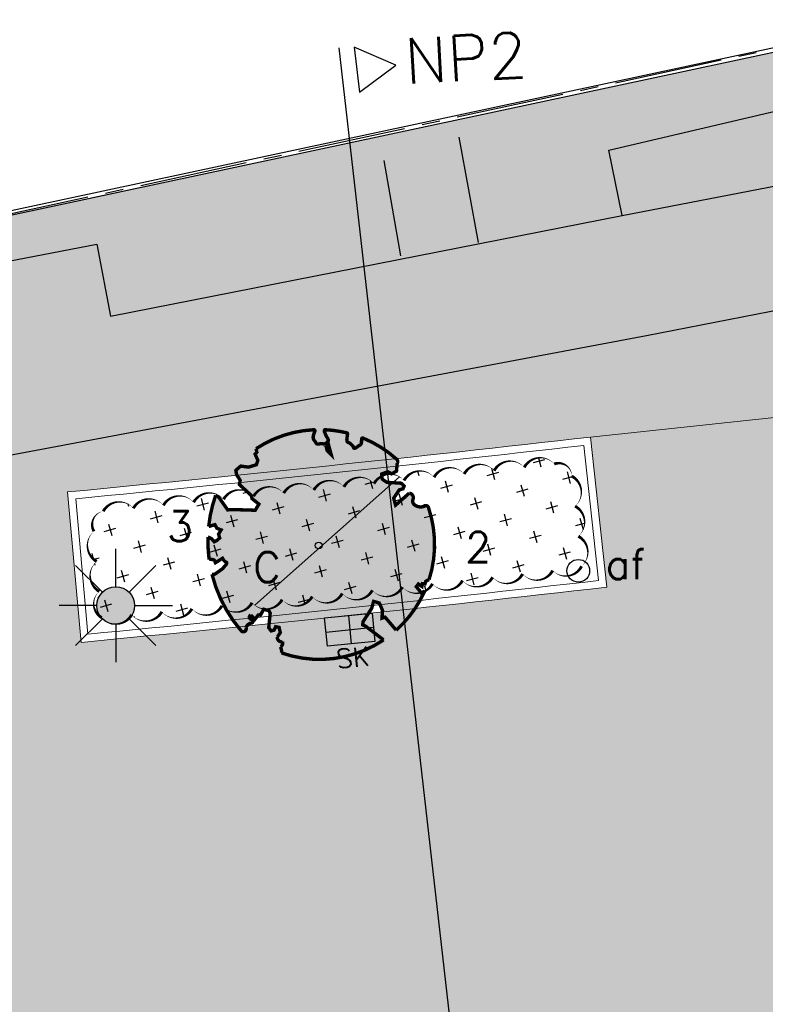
# Model space of a CAD drawing. Header units: metres. Extents: x 202922 to 203755, y 348928 to 349702.
# Tile 56 of 256: x 203222 to 203232, y 349357 to 349370. Entities that reach past the tile are written whole.
import ezdxf

# ---------------------------------------------------------------- set-up
doc = ezdxf.new("R2010")
doc.units = ezdxf.units.M
doc.linetypes.add('1-200 CENTER', pattern=[4.28625, 2.8575, -0.47625, 0.47625, -0.47625])
for name, color, linetype in [('PH-ARC-BOOM', 7, 'Continuous'), ('PH-BEST-KADASTRALE-GRENS', 240, '1-200 CENTER'), ('PH-INM-KANTVERHARDING', 253, 'Continuous'), ('PH-NIEUW-AAND-N-PROF', 1, 'Continuous'), ('PH-NIEUW-BEPANTING LIJNEN PLANTVAKKEN', 96, 'Continuous'), ('PH-NIEUW-BEPLANTING- BOOM TEKST', 2, 'Continuous'), ('PH-NIEUW-BEPLANTING- OMRANDING', 96, 'Continuous'), ('PH-NIEUW-BEPLANTING-BOOM', 98, 'Continuous'), ('PH-NIEUW-BEPLANTING-SIERPLANTSOEN', 75, 'Continuous'), ('PH-NIEUW-LICHTMAST-HOUT', 50, 'Continuous'), ('PH-NIEUW-LICHTMAST-KROMMAST', 50, 'Continuous'), ('PH-NIEUW-STRAATMEUBILAIR', 7, 'Continuous'), ('PH-RIO-KOLK', 7, 'Continuous')]:
    doc.layers.add(name, color=color, linetype=linetype)
doc.layers.add('PH-NIEUW-OPSLUITBAND-10', color=240, linetype='Continuous', lineweight=18)
doc.layers.add('PH-NIEUW-OPSLUITBAND-6', color=30, linetype='Continuous', lineweight=30)
doc.layers.add('PH-NIEUW-SBS-KF-ROOD-BRUIN- ELLEBOOG PLEIN (GROTER 3)', color=7, linetype='Continuous', lineweight=5, true_color=0x572d2d)
doc.layers.add('PH-NIEUW-SBS-KF-ROOD-BRUIN- KEPERVERBAND RIJWEG', color=7, linetype='Continuous', lineweight=5, true_color=0x572d2d)
doc.styles.add('RDL_MAATVOERING', font='romans.shx')
doc.styles.add('ROMANS', font='romans.shx')

# ---------------------------------------------------------------- blocks, each defined once
blk = doc.blocks.new('*U25')
at = {"layer": 'PH-ARC-BOOM', "transparency": 33554495}
h = blk.add_hatch(color=94, dxfattribs=at)
h.dxf.hatch_style = 1
edge = h.paths.add_edge_path()
edge.add_line((0.0865, 0.9424), (0.0882, 0.9444))
edge.add_line((0.0882, 0.9444), (0.0899, 0.9462))
edge.add_line((0.0899, 0.9462), (0.0915, 0.9478))
edge.add_line((0.0915, 0.9478), (0.093, 0.9493))
edge.add_line((0.093, 0.9493), (0.0945, 0.9508))
edge.add_line((0.0945, 0.9508), (0.096, 0.9523))
edge.add_line((0.096, 0.9523), (0.0974, 0.9539))
edge.add_line((0.0974, 0.9539), (0.0989, 0.9558))
edge.add_line((0.0989, 0.9558), (0.1003, 0.9579))
edge.add_line((0.1003, 0.9579), (0.1016, 0.9604))
edge.add_line((0.1016, 0.9604), (0.1026, 0.9635))
edge.add_line((0.1026, 0.9635), (0.1033, 0.9672))
edge.add_line((0.1033, 0.9672), (0.1035, 0.9716))
edge.add_line((0.1035, 0.9716), (0.103, 0.9769))
edge.add_line((0.103, 0.9769), (0.1018, 0.9832))
edge.add_line((0.1018, 0.9832), (0.0951, 1.0069))
edge.add_arc((0.1048, 1.0097), 0.0101, 84.2828, 195.86624, ccw=False)
edge.add_arc((0.0048, 0.0104), 1.0144, 64.36239, 84.2828, ccw=False)
edge.add_arc((0.4327, 0.9021), 0.0254, -17.32697, 64.36239, ccw=False)
edge.add_line((0.4569, 0.8945), (0.4708, 0.8238))
edge.add_line((0.4708, 0.8238), (0.436, 0.7892))
edge.add_line((0.436, 0.7892), (0.3984, 0.7971))
edge.add_line((0.3984, 0.7971), (0.3534, 0.7633))
edge.add_line((0.3534, 0.7633), (0.3706, 0.7205))
edge.add_line((0.3706, 0.7205), (0.4172, 0.7055))
edge.add_line((0.4172, 0.7055), (0.5424, 0.7342))
edge.add_line((0.5424, 0.7342), (0.5729, 0.7174))
edge.add_line((0.5729, 0.7174), (0.5699, 0.6905))
edge.add_line((0.5699, 0.6905), (0.5414, 0.6729))
edge.add_line((0.5414, 0.6729), (0.5154, 0.5883))
edge.add_line((0.5154, 0.5883), (0.5486, 0.534))
edge.add_line((0.5486, 0.534), (0.6336, 0.6693))
edge.add_arc((0.6421, 0.631), 0.0392, -4.53229, 102.57717, ccw=False)
edge.add_arc((0.7243, 0.6245), 0.0432, 175.46771, 248.92171)
edge.add_arc((0.7402, 0.6658), 0.0874, 248.92171, 311.91718)
edge.add_line((0.7986, 0.6008), (0.7914, 0.597))
edge.add_arc((0.8119, 0.5821), 0.0254, 35.30771, 143.7858, ccw=False)
edge.add_arc((0.0048, 0.0104), 1.0144, -1.2233, 35.30771, ccw=False)
edge.add_line((1.0189, -0.0112), (0.9955, -0.0338))
edge.add_line((0.9955, -0.0338), (0.9953, -0.0588))
edge.add_line((0.9953, -0.0588), (0.9724, -0.063))
edge.add_line((0.9724, -0.063), (0.9752, -0.0876))
edge.add_line((0.9752, -0.0876), (0.9396, -0.0761))
edge.add_line((0.9396, -0.0761), (0.9288, -0.1038))
edge.add_line((0.9288, -0.1038), (0.9728, -0.1331))
edge.add_line((0.9728, -0.1331), (0.9865, -0.1439))
edge.add_line((0.9865, -0.1439), (1.0107, -0.1198))
edge.add_arc((0.0048, 0.0104), 1.0144, 328.33361, 352.62071, ccw=False)
edge.add_line((0.8681, -0.5221), (0.7411, -0.4402))
edge.add_line((0.7411, -0.4402), (0.7175, -0.4564))
edge.add_line((0.7175, -0.4564), (0.7025, -0.389))
edge.add_line((0.7025, -0.389), (0.6572, -0.3347))
edge.add_line((0.6572, -0.3347), (0.6047, -0.3352))
edge.add_line((0.6047, -0.3352), (0.6059, -0.398))
edge.add_line((0.6059, -0.398), (0.5661, -0.5355))
edge.add_line((0.5661, -0.5355), (0.5721, -0.5618))
edge.add_line((0.5721, -0.5618), (0.601, -0.5659))
edge.add_line((0.601, -0.5659), (0.786, -0.6366))
edge.add_arc((0.0048, 0.0104), 1.0144, 267.18659, 320.36668, ccw=False)
edge.add_arc((-0.1315, -1.0156), 0.0874, 8.48087, 44.75819)
edge.add_arc((-0.0965, -0.9258), 0.0391, 313.76007, 391.08399)
edge.add_arc((-0.0815, -0.871), 0.0392, 191.10273, 298.21218, ccw=False)
edge.add_line((-0.12, -0.8786), (-0.1061, -0.834))
edge.add_line((-0.1061, -0.834), (-0.1295, -0.7925))
edge.add_line((-0.1295, -0.7925), (-0.1603, -0.7956))
edge.add_line((-0.1603, -0.7956), (-0.165, -0.8288))
edge.add_line((-0.165, -0.8288), (-0.1884, -0.8423))
edge.add_line((-0.1884, -0.8423), (-0.2161, -0.8211))
edge.add_line((-0.2161, -0.8211), (-0.24, -0.695))
edge.add_line((-0.24, -0.695), (-0.2582, -0.6767))
edge.add_line((-0.2582, -0.6767), (-0.3044, -0.6782))
edge.add_line((-0.3044, -0.6782), (-0.3172, -0.733))
edge.add_line((-0.3172, -0.733), (-0.3361, -0.7389))
edge.add_line((-0.3361, -0.7389), (-0.3538, -0.7846))
edge.add_line((-0.3538, -0.7846), (-0.4007, -0.7595))
edge.add_arc((-0.3866, -0.7743), 0.0204, 133.52018, 278.57267)
edge.add_arc((-0.3811, -0.8107), 0.0164, -64.4233, 98.57267, ccw=False)
edge.add_arc((-0.3477, -0.8805), 0.0609, 115.5767, 178.14097)
edge.add_line((-0.4086, -0.8785), (-0.4072, -0.8805))
edge.add_arc((-0.4278, -0.8952), 0.0254, -122.86463, 35.506, ccw=False)
edge.add_arc((0.2198, 0.1072), 1.2189, 210.49337, 237.13537, ccw=False)
edge.add_line((-0.8304, -0.5113), (-0.8229, -0.5098))
edge.add_line((-0.8229, -0.5098), (-0.8167, -0.5081))
edge.add_line((-0.8167, -0.5081), (-0.8118, -0.5062))
edge.add_line((-0.8118, -0.5062), (-0.8079, -0.504))
edge.add_line((-0.8079, -0.504), (-0.8049, -0.5018))
edge.add_line((-0.8049, -0.5018), (-0.8026, -0.4995))
edge.add_line((-0.8026, -0.4995), (-0.8009, -0.4972))
edge.add_line((-0.8009, -0.4972), (-0.7535, -0.4368))
edge.add_line((-0.7535, -0.4368), (-0.7525, -0.4347))
edge.add_line((-0.7525, -0.4347), (-0.7517, -0.4327))
edge.add_line((-0.7517, -0.4327), (-0.751, -0.4307))
edge.add_line((-0.751, -0.4307), (-0.7503, -0.4287))
edge.add_line((-0.7503, -0.4287), (-0.7497, -0.4266))
edge.add_line((-0.7497, -0.4266), (-0.7489, -0.4245))
edge.add_line((-0.7489, -0.4245), (-0.7481, -0.4222))
edge.add_line((-0.7481, -0.4222), (-0.747, -0.4198))
edge.add_line((-0.747, -0.4198), (-0.7457, -0.4171))
edge.add_line((-0.7457, -0.4171), (-0.7443, -0.4142))
edge.add_line((-0.7443, -0.4142), (-0.7427, -0.4112))
edge.add_line((-0.7427, -0.4112), (-0.741, -0.408))
edge.add_line((-0.741, -0.408), (-0.7394, -0.4048))
edge.add_line((-0.7394, -0.4048), (-0.7378, -0.4015))
edge.add_line((-0.7378, -0.4015), (-0.7364, -0.3982))
edge.add_line((-0.7364, -0.3982), (-0.7352, -0.3949))
edge.add_line((-0.7352, -0.3949), (-0.7342, -0.3918))
edge.add_line((-0.7342, -0.3918), (-0.7335, -0.3887))
edge.add_line((-0.7335, -0.3887), (-0.7331, -0.3858))
edge.add_line((-0.7331, -0.3858), (-0.733, -0.3831))
edge.add_line((-0.733, -0.3831), (-0.7332, -0.3807))
edge.add_line((-0.7332, -0.3807), (-0.7336, -0.3786))
edge.add_line((-0.7336, -0.3786), (-0.7343, -0.3768))
edge.add_line((-0.7343, -0.3768), (-0.7353, -0.3754))
edge.add_line((-0.7353, -0.3754), (-0.7365, -0.3745))
edge.add_line((-0.7365, -0.3745), (-0.738, -0.3738))
edge.add_line((-0.738, -0.3738), (-0.7397, -0.3735))
edge.add_line((-0.7397, -0.3735), (-0.7416, -0.3732))
edge.add_line((-0.7416, -0.3732), (-0.7436, -0.3731))
edge.add_line((-0.7436, -0.3731), (-0.7458, -0.3729))
edge.add_line((-0.7458, -0.3729), (-0.7481, -0.3725))
edge.add_line((-0.7481, -0.3725), (-0.7504, -0.372))
edge.add_line((-0.7504, -0.372), (-0.7528, -0.3711))
edge.add_line((-0.7528, -0.3711), (-0.7552, -0.37))
edge.add_line((-0.7552, -0.37), (-0.7577, -0.3686))
edge.add_line((-0.7577, -0.3686), (-0.7602, -0.367))
edge.add_line((-0.7602, -0.367), (-0.7627, -0.3652))
edge.add_line((-0.7627, -0.3652), (-0.7653, -0.3633))
edge.add_line((-0.7653, -0.3633), (-0.7679, -0.3612))
edge.add_line((-0.7679, -0.3612), (-0.7706, -0.3591))
edge.add_line((-0.7706, -0.3591), (-0.7733, -0.357))
edge.add_line((-0.7733, -0.357), (-0.776, -0.3548))
edge.add_line((-0.776, -0.3548), (-0.7787, -0.3525))
edge.add_line((-0.7787, -0.3525), (-0.7813, -0.35))
edge.add_line((-0.7813, -0.35), (-0.8299, -0.4057))
edge.add_line((-0.8299, -0.4057), (-0.8323, -0.403))
edge.add_line((-0.8323, -0.403), (-0.8346, -0.4))
edge.add_line((-0.8346, -0.4), (-0.8366, -0.3969))
edge.add_line((-0.8366, -0.3969), (-0.8385, -0.3935))
edge.add_line((-0.8385, -0.3935), (-0.8407, -0.3903))
edge.add_line((-0.8407, -0.3903), (-0.8438, -0.3875))
edge.add_line((-0.8438, -0.3875), (-0.8483, -0.3856))
edge.add_line((-0.8483, -0.3856), (-0.8548, -0.3849))
edge.add_line((-0.8548, -0.3849), (-0.8637, -0.3857))
edge.add_line((-0.8637, -0.3857), (-0.8758, -0.3885))
edge.add_line((-0.8758, -0.3885), (-0.8914, -0.3935))
edge.add_arc((0.2198, 0.1072), 1.2189, 194.86521, 204.25587, ccw=False)
edge.add_line((-0.9582, -0.2054), (-0.9235, -0.2114))
edge.add_line((-0.9235, -0.2114), (-0.8925, -0.2313))
edge.add_line((-0.8925, -0.2313), (-0.876, -0.2163))
edge.add_line((-0.876, -0.2163), (-0.8562, -0.1854))
edge.add_line((-0.8562, -0.1854), (-0.8752, -0.1563))
edge.add_line((-0.8752, -0.1563), (-0.8646, -0.1134))
edge.add_line((-0.8646, -0.1134), (-0.904, -0.1102))
edge.add_line((-0.904, -0.1102), (-0.9304, -0.0846))
edge.add_line((-0.9304, -0.0846), (-0.9784, -0.116))
edge.add_arc((0.2198, 0.1072), 1.2189, 177.24502, 190.55483, ccw=False)
edge.add_line((-0.9976, 0.1658), (-0.9704, 0.1604))
edge.add_line((-0.9704, 0.1604), (-0.8597, 0.0728))
edge.add_line((-0.8597, 0.0728), (-0.8119, 0.0894))
edge.add_line((-0.8119, 0.0894), (-0.6256, 0.1385))
edge.add_line((-0.6256, 0.1385), (-0.6098, 0.2))
edge.add_line((-0.6098, 0.2), (-0.6818, 0.2287))
edge.add_line((-0.6818, 0.2287), (-0.6928, 0.2523))
edge.add_line((-0.6928, 0.2523), (-0.8243, 0.3168))
edge.add_line((-0.8243, 0.3168), (-0.8272, 0.3537))
edge.add_line((-0.8272, 0.3537), (-0.8716, 0.3914))
edge.add_line((-0.8716, 0.3914), (-0.8897, 0.428))
edge.add_line((-0.8897, 0.428), (-0.8593, 0.4757))
edge.add_line((-0.8593, 0.4757), (-0.7915, 0.4863))
edge.add_line((-0.7915, 0.4863), (-0.7299, 0.5265))
edge.add_line((-0.7299, 0.5265), (-0.7292, 0.568))
edge.add_line((-0.7292, 0.568), (-0.7676, 0.6133))
edge.add_line((-0.7676, 0.6133), (-0.7574, 0.6324))
edge.add_line((-0.7574, 0.6324), (-0.7726, 0.662))
edge.add_arc((0.0048, 0.0104), 1.0144, 109.44067, 140.03233, ccw=False)
edge.add_arc((-0.3295, 0.9574), 0.0101, -4.34167, 109.44067, ccw=False)
edge.add_line((-0.3193, 0.9566), (-0.3215, 0.9279))
edge.add_line((-0.3215, 0.9279), (-0.3211, 0.913))
edge.add_line((-0.3211, 0.913), (-0.319, 0.9015))
edge.add_line((-0.319, 0.9015), (-0.3158, 0.893))
edge.add_line((-0.3158, 0.893), (-0.3116, 0.8867))
edge.add_line((-0.3116, 0.8867), (-0.307, 0.8821))
edge.add_line((-0.307, 0.8821), (-0.3021, 0.8784))
edge.add_line((-0.3021, 0.8784), (-0.2974, 0.8752))
edge.add_line((-0.2974, 0.8752), (-0.2931, 0.8718))
edge.add_line((-0.2931, 0.8718), (-0.2892, 0.8684))
edge.add_line((-0.2892, 0.8684), (-0.2856, 0.865))
edge.add_line((-0.2856, 0.865), (-0.2823, 0.8618))
edge.add_line((-0.2823, 0.8618), (-0.2791, 0.859))
edge.add_line((-0.2791, 0.859), (-0.2759, 0.8567))
edge.add_line((-0.2759, 0.8567), (-0.2728, 0.8551))
edge.add_line((-0.2728, 0.8551), (-0.2695, 0.8543))
edge.add_line((-0.2695, 0.8543), (-0.266, 0.8545))
edge.add_line((-0.266, 0.8545), (-0.2623, 0.8554))
edge.add_line((-0.2623, 0.8554), (-0.2585, 0.8569))
edge.add_line((-0.2585, 0.8569), (-0.2545, 0.8589))
edge.add_line((-0.2545, 0.8589), (-0.2505, 0.861))
edge.add_line((-0.2505, 0.861), (-0.2463, 0.8633))
edge.add_line((-0.2463, 0.8633), (-0.2421, 0.8653))
edge.add_line((-0.2421, 0.8653), (-0.2379, 0.8671))
edge.add_line((-0.2379, 0.8671), (-0.2336, 0.8684))
edge.add_line((-0.2336, 0.8684), (-0.2294, 0.8693))
edge.add_line((-0.2294, 0.8693), (-0.2252, 0.87))
edge.add_line((-0.2252, 0.87), (-0.2211, 0.8706))
edge.add_line((-0.2211, 0.8706), (-0.2171, 0.8712))
edge.add_line((-0.2171, 0.8712), (-0.2132, 0.8719))
edge.add_line((-0.2132, 0.8719), (-0.2096, 0.873))
edge.add_line((-0.2096, 0.873), (-0.2061, 0.8744))
edge.add_line((-0.2061, 0.8744), (-0.2029, 0.8764))
edge.add_line((-0.2029, 0.8764), (-0.1999, 0.8789))
edge.add_line((-0.1999, 0.8789), (-0.1972, 0.8817))
edge.add_line((-0.1972, 0.8817), (-0.1947, 0.8848))
edge.add_line((-0.1947, 0.8848), (-0.1926, 0.8648))
edge.add_line((-0.1926, 0.8648), (-0.1881, 0.8597))
edge.add_line((-0.1881, 0.8597), (-0.1668, 0.8236))
edge.add_line((-0.1668, 0.8236), (-0.1221, 0.7992))
edge.add_line((-0.1221, 0.7992), (-0.1854, 0.9016))
edge.add_line((-0.1854, 0.9016), (-0.1842, 0.9047))
edge.add_line((-0.1842, 0.9047), (-0.1834, 0.9077))
edge.add_line((-0.1834, 0.9077), (-0.183, 0.9107))
edge.add_line((-0.183, 0.9107), (-0.1832, 0.9136))
edge.add_line((-0.1832, 0.9136), (-0.1839, 0.9166))
edge.add_line((-0.1839, 0.9166), (-0.1854, 0.9195))
edge.add_line((-0.1854, 0.9195), (-0.1875, 0.9226))
edge.add_line((-0.1875, 0.9226), (-0.1905, 0.9258))
edge.add_line((-0.1905, 0.9258), (-0.1943, 0.9293))
edge.add_line((-0.1943, 0.9293), (-0.1988, 0.9333))
edge.add_line((-0.1988, 0.9333), (-0.2041, 0.9381))
edge.add_line((-0.2041, 0.9381), (-0.2099, 0.9438))
edge.add_line((-0.2099, 0.9438), (-0.2164, 0.9507))
edge.add_line((-0.2164, 0.9507), (-0.2235, 0.959))
edge.add_line((-0.2235, 0.959), (-0.2399, 0.9802))
edge.add_arc((-0.2318, 0.9864), 0.0101, 103.62706, 217.65336, ccw=False)
edge.add_arc((0.0048, 0.0104), 1.0144, 92.91698, 103.62706, ccw=False)
edge.add_arc((-0.0463, 1.0134), 0.0101, 8.65671, 92.91698, ccw=False)
edge.add_line((-0.0363, 1.0149), (-0.0305, 0.9765))
edge.add_line((-0.0305, 0.9765), (-0.0276, 0.9645))
edge.add_line((-0.0276, 0.9645), (-0.0243, 0.9561))
edge.add_line((-0.0243, 0.9561), (-0.0208, 0.9506))
edge.add_line((-0.0208, 0.9506), (-0.017, 0.9475))
edge.add_line((-0.017, 0.9475), (-0.0132, 0.9459))
edge.add_line((-0.0132, 0.9459), (-0.0093, 0.9454))
edge.add_line((-0.0093, 0.9454), (-0.0055, 0.9452))
edge.add_line((-0.0055, 0.9452), (-0.0017, 0.9448))
edge.add_line((-0.0017, 0.9448), (0.0019, 0.9441))
edge.add_line((0.0019, 0.9441), (0.0054, 0.9431))
edge.add_line((0.0054, 0.9431), (0.0088, 0.942))
edge.add_line((0.0088, 0.942), (0.0122, 0.9407))
edge.add_line((0.0122, 0.9407), (0.0154, 0.9393))
edge.add_line((0.0154, 0.9393), (0.0186, 0.9379))
edge.add_line((0.0186, 0.9379), (0.0217, 0.9364))
edge.add_line((0.0217, 0.9364), (0.0248, 0.935))
edge.add_line((0.0248, 0.935), (0.0278, 0.9335))
edge.add_line((0.0278, 0.9335), (0.0307, 0.9321))
edge.add_line((0.0307, 0.9321), (0.0334, 0.9306))
edge.add_line((0.0334, 0.9306), (0.036, 0.9291))
edge.add_line((0.036, 0.9291), (0.0383, 0.9275))
edge.add_line((0.0383, 0.9275), (0.0404, 0.9259))
edge.add_line((0.0404, 0.9259), (0.0422, 0.9241))
edge.add_line((0.0422, 0.9241), (0.0438, 0.9223))
edge.add_line((0.0438, 0.9223), (0.0451, 0.9204))
edge.add_line((0.0451, 0.9204), (0.0462, 0.9185))
edge.add_line((0.0462, 0.9185), (0.0473, 0.9168))
edge.add_line((0.0473, 0.9168), (0.0483, 0.9152))
edge.add_line((0.0483, 0.9152), (0.0494, 0.9138))
edge.add_line((0.0494, 0.9138), (0.0506, 0.9128))
edge.add_line((0.0506, 0.9128), (0.0521, 0.9121))
edge.add_line((0.0521, 0.9121), (0.0537, 0.9118))
edge.add_line((0.0537, 0.9118), (0.0556, 0.912))
edge.add_line((0.0556, 0.912), (0.0577, 0.9126))
edge.add_line((0.0577, 0.9126), (0.06, 0.9135))
edge.add_line((0.06, 0.9135), (0.0623, 0.9148))
edge.add_line((0.0623, 0.9148), (0.0647, 0.9165))
edge.add_line((0.0647, 0.9165), (0.0672, 0.9184))
edge.add_line((0.0672, 0.9184), (0.0696, 0.9207))
edge.add_line((0.0696, 0.9207), (0.0719, 0.9232))
edge.add_line((0.0719, 0.9232), (0.0742, 0.926))
edge.add_line((0.0742, 0.926), (0.0765, 0.9288))
edge.add_line((0.0765, 0.9288), (0.0787, 0.9318))
edge.add_line((0.0787, 0.9318), (0.0807, 0.9346))
edge.add_line((0.0807, 0.9346), (0.0827, 0.9374))
edge.add_line((0.0827, 0.9374), (0.0847, 0.94))
edge.add_line((0.0847, 0.94), (0.0865, 0.9424))
at = {"const_width": 0.03}
blk.add_lwpolyline([(0.0865, 0.9424), (0.0882, 0.9444), (0.0899, 0.9462), (0.0915, 0.9478), (0.093, 0.9493), (0.0945, 0.9508), (0.096, 0.9523), (0.0974, 0.9539), (0.0989, 0.9558), (0.1003, 0.9579), (0.1016, 0.9604), (0.1026, 0.9635), (0.1033, 0.9672), (0.1035, 0.9716), (0.103, 0.9769), (0.1018, 0.9832), (0.0951, 1.0069, -0.52938), (0.1058, 1.0198, -0.087139), (0.4437, 0.9249, -0.372341), (0.4569, 0.8945), (0.4708, 0.8238), (0.436, 0.7892), (0.3984, 0.7971), (0.3534, 0.7633), (0.3706, 0.7205), (0.4172, 0.7055), (0.5424, 0.7342), (0.5729, 0.7174), (0.5699, 0.6905), (0.5414, 0.6729), (0.5154, 0.5883), (0.5486, 0.534), (0.6336, 0.6693, -0.504641), (0.6812, 0.6279, 0.331948), (0.7087, 0.5842, 0.282008), (0.7986, 0.6008), (0.7914, 0.597, -0.512156), (0.8325, 0.5967, -0.16076), (1.0189, -0.0112), (0.9955, -0.0338), (0.9953, -0.0588), (0.9724, -0.063), (0.9752, -0.0876), (0.9396, -0.0761), (0.9288, -0.1038), (0.9728, -0.1331), (0.9865, -0.1439), (1.0107, -0.1198, -0.106371), (0.8681, -0.5221), (0.7411, -0.4402), (0.7175, -0.4564), (0.7025, -0.389), (0.6572, -0.3347), (0.6047, -0.3352), (0.6059, -0.398), (0.5661, -0.5355), (0.5721, -0.5618), (0.601, -0.5659), (0.786, -0.6366, -0.236298), (-0.045, -1.0027, 0.159625), (-0.0694, -0.954, 0.350802), (-0.063, -0.9056, -0.504641), (-0.12, -0.8786), (-0.1061, -0.834), (-0.1295, -0.7925), (-0.1603, -0.7956), (-0.165, -0.8288), (-0.1884, -0.8423), (-0.2161, -0.8211), (-0.24, -0.695), (-0.2582, -0.6767), (-0.3044, -0.6782), (-0.3172, -0.733), (-0.3361, -0.7389), (-0.3538, -0.7846), (-0.4007, -0.7595, 0.733583), (-0.3835, -0.7945, -0.861625), (-0.374, -0.8255, 0.279978), (-0.4086, -0.8785), (-0.4072, -0.8805, -0.827056), (-0.4416, -0.9165, -0.116774), (-0.8304, -0.5113), (-0.8229, -0.5098), (-0.8167, -0.5081), (-0.8118, -0.5062), (-0.8079, -0.504), (-0.8049, -0.5018), (-0.8026, -0.4995), (-0.8009, -0.4972), (-0.7535, -0.4368), (-0.7525, -0.4347), (-0.7517, -0.4327), (-0.751, -0.4307), (-0.7503, -0.4287), (-0.7497, -0.4266), (-0.7489, -0.4245), (-0.7481, -0.4222), (-0.747, -0.4198), (-0.7457, -0.4171), (-0.7443, -0.4142), (-0.7427, -0.4112), (-0.741, -0.408), (-0.7394, -0.4048), (-0.7378, -0.4015), (-0.7364, -0.3982), (-0.7352, -0.3949), (-0.7342, -0.3918), (-0.7335, -0.3887), (-0.7331, -0.3858), (-0.733, -0.3831), (-0.7332, -0.3807), (-0.7336, -0.3786), (-0.7343, -0.3768), (-0.7353, -0.3754), (-0.7365, -0.3745), (-0.738, -0.3738), (-0.7397, -0.3735), (-0.7416, -0.3732), (-0.7436, -0.3731), (-0.7458, -0.3729), (-0.7481, -0.3725), (-0.7504, -0.372), (-0.7528, -0.3711), (-0.7552, -0.37), (-0.7577, -0.3686), (-0.7602, -0.367), (-0.7627, -0.3652), (-0.7653, -0.3633), (-0.7679, -0.3612), (-0.7706, -0.3591), (-0.7733, -0.357), (-0.776, -0.3548), (-0.7787, -0.3525), (-0.7813, -0.35), (-0.8299, -0.4057), (-0.8323, -0.403), (-0.8346, -0.4), (-0.8366, -0.3969), (-0.8385, -0.3935), (-0.8407, -0.3903), (-0.8438, -0.3875), (-0.8483, -0.3856), (-0.8548, -0.3849), (-0.8637, -0.3857), (-0.8758, -0.3885), (-0.8914, -0.3935, -0.040997), (-0.9582, -0.2054), (-0.9235, -0.2114), (-0.8925, -0.2313), (-0.876, -0.2163), (-0.8562, -0.1854), (-0.8752, -0.1563), (-0.8646, -0.1134), (-0.904, -0.1102), (-0.9304, -0.0846), (-0.9784, -0.116, -0.05814), (-0.9976, 0.1658), (-0.9704, 0.1604), (-0.8597, 0.0728), (-0.8119, 0.0894), (-0.6256, 0.1385), (-0.6098, 0.2), (-0.6818, 0.2287), (-0.6928, 0.2523), (-0.8243, 0.3168), (-0.8272, 0.3537), (-0.8716, 0.3914), (-0.8897, 0.428), (-0.8593, 0.4757), (-0.7915, 0.4863), (-0.7299, 0.5265), (-0.7292, 0.568), (-0.7676, 0.6133), (-0.7574, 0.6324), (-0.7726, 0.662, -0.13428), (-0.3328, 0.967, -0.541727), (-0.3193, 0.9566), (-0.3215, 0.9279), (-0.3211, 0.913), (-0.319, 0.9015), (-0.3158, 0.893), (-0.3116, 0.8867), (-0.307, 0.8821), (-0.3021, 0.8784), (-0.2974, 0.8752), (-0.2931, 0.8718), (-0.2892, 0.8684), (-0.2856, 0.865), (-0.2823, 0.8618), (-0.2791, 0.859), (-0.2759, 0.8567), (-0.2728, 0.8551), (-0.2695, 0.8543), (-0.266, 0.8545), (-0.2623, 0.8554), (-0.2585, 0.8569), (-0.2545, 0.8589), (-0.2505, 0.861), (-0.2463, 0.8633), (-0.2421, 0.8653), (-0.2379, 0.8671), (-0.2336, 0.8684), (-0.2294, 0.8693), (-0.2252, 0.87), (-0.2211, 0.8706), (-0.2171, 0.8712), (-0.2132, 0.8719), (-0.2096, 0.873), (-0.2061, 0.8744), (-0.2029, 0.8764), (-0.1999, 0.8789), (-0.1972, 0.8817), (-0.1947, 0.8848), (-0.1926, 0.8648), (-0.1881, 0.8597), (-0.1668, 0.8236), (-0.1221, 0.7992), (-0.1854, 0.9016), (-0.1842, 0.9047), (-0.1834, 0.9077), (-0.183, 0.9107), (-0.1832, 0.9136), (-0.1839, 0.9166), (-0.1854, 0.9195), (-0.1875, 0.9226), (-0.1905, 0.9258), (-0.1943, 0.9293), (-0.1988, 0.9333), (-0.2041, 0.9381), (-0.2099, 0.9438), (-0.2164, 0.9507), (-0.2235, 0.959), (-0.2399, 0.9802, -0.543104), (-0.2342, 0.9962, -0.046766), (-0.0468, 1.0235, -0.385168), (-0.0363, 1.0149), (-0.0305, 0.9765), (-0.0276, 0.9645), (-0.0243, 0.9561), (-0.0208, 0.9506), (-0.017, 0.9475), (-0.0132, 0.9459), (-0.0093, 0.9454), (-0.0055, 0.9452), (-0.0017, 0.9448), (0.0019, 0.9441), (0.0054, 0.9431), (0.0088, 0.942), (0.0122, 0.9407), (0.0154, 0.9393), (0.0186, 0.9379), (0.0217, 0.9364), (0.0248, 0.935), (0.0278, 0.9335), (0.0307, 0.9321), (0.0334, 0.9306), (0.036, 0.9291), (0.0383, 0.9275), (0.0404, 0.9259), (0.0422, 0.9241), (0.0438, 0.9223), (0.0451, 0.9204), (0.0462, 0.9185), (0.0473, 0.9168), (0.0483, 0.9152), (0.0494, 0.9138), (0.0506, 0.9128), (0.0521, 0.9121), (0.0537, 0.9118), (0.0556, 0.912), (0.0577, 0.9126), (0.06, 0.9135), (0.0623, 0.9148), (0.0647, 0.9165), (0.0672, 0.9184), (0.0696, 0.9207), (0.0719, 0.9232), (0.0742, 0.926), (0.0765, 0.9288), (0.0787, 0.9318), (0.0807, 0.9346), (0.0827, 0.9374), (0.0847, 0.94)], format="xyb", close=True, dxfattribs=at)
blk.add_circle((0, 0), 0.03)
blk = doc.blocks.new('*U60')
blk.add_circle((0, 0), 0.15)
at = {"style": 'RDL_MAATVOERING'}
blk.add_text('af', height=0.4, dxfattribs=at).set_placement((0.363, -0.113))
blk = doc.blocks.new('houten lichtmast')
at = {"layer": 'PH-NIEUW-LICHTMAST-HOUT'}
blk.add_hatch(color=256, dxfattribs=at).paths.add_polyline_path([(0.679, 0.51, 1), (0.821, 0.99, 1)])
at = {"layer": 'PH-NIEUW-LICHTMAST-KROMMAST', "color": 9, "flags": 128}
for points in [[(0.75, 1), (0.75, 1.5)], [(0.573, 0.927), (0.22, 1.28)], [(0.927, 0.927), (1.28, 1.28)], [(0.5, 0.75), (0, 0.75)], [(1, 0.75), (1.5, 0.75)], [(0.573, 0.573), (0.22, 0.22)], [(0.927, 0.573), (1.28, 0.22)], [(0.75, 0.5), (0.75, 0)]]:
    blk.add_lwpolyline(points, dxfattribs=at)
at = {"layer": 'PH-NIEUW-LICHTMAST-KROMMAST', "color": 9}
blk.add_circle((0.75, 0.75), 0.25, dxfattribs=at)
blk = doc.blocks.new('*U41')
h = blk.add_hatch(color=256)
h.paths.add_polyline_path([(0, 0.374), (-0.315, 0.374), (-0.315, 0.187), (0, 0.187)])
h.paths.add_polyline_path([(0, 0.187), (0, 0), (0.315, 0), (0.315, 0.187)])
blk.add_lwpolyline([(0.315, 0), (-0.315, 0), (-0.315, 0.374), (0.315, 0.374)], close=True)
for points in [[(-0.315, 0.374), (0, 0.374), (0, 0)], [(-0.315, 0.187), (0.315, 0.187)]]:
    blk.add_lwpolyline(points)
at = {"style": 'ROMANS'}
blk.add_attdef('SK', (-0.214, -0.31), '', height=0.25, dxfattribs=at)

msp = doc.modelspace()

# ---------------------------------------------------------------- hatches: boundary and pattern name
at = {"layer": 'PH-NIEUW-BEPLANTING-SIERPLANTSOEN'}
h = msp.add_hatch(dxfattribs=at)
h.set_pattern_fill('CROSS,_I', color=256, scale=0.05, angle=-74.5279, style=2)
h.set_pattern_definition([(285.47212716, (0, 0), (0.39069324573, -0.22129457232), [0.15875, -0.47625]), (15.47212716, (-0.05532, -0.09767), (0.22129457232, 0.39069324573), [0.15875, -0.47625])])
edge = h.paths.add_edge_path()
edge.add_arc((203223.699, 349362.24), 0.244, 220.5428, 330.5428)
edge.add_arc((203224.097, 349362.278), 0.244, 220.6023, 330.6023)
edge.add_arc((203224.495, 349362.318), 0.244, 220.6618, 330.6618)
edge.add_arc((203224.892, 349362.357), 0.244, 220.7212, 330.7212)
edge.add_arc((203225.29, 349362.397), 0.244, 220.7807, 330.7807)
edge.add_arc((203225.688, 349362.438), 0.244, 220.8402, 330.8402)
edge.add_arc((203226.086, 349362.479), 0.244, 220.8996, 330.8996)
edge.add_arc((203226.484, 349362.52), 0.244, 220.9591, 330.9591)
edge.add_arc((203226.881, 349362.562), 0.244, 221.0186, 331.0186)
edge.add_arc((203227.279, 349362.604), 0.244, 221.078, 331.078)
edge.add_arc((203227.676, 349362.646), 0.244, 221.1375, 331.1375)
edge.add_arc((203228.074, 349362.689), 0.244, 221.197, 331.197)
edge.add_arc((203228.471, 349362.733), 0.244, 221.2564, 331.2564)
edge.add_arc((203228.869, 349362.776), 0.244, 221.3159, 331.3159)
edge.add_arc((203229.266, 349362.821), 0.244, 221.3754, 331.3754)
edge.add_arc((203229.652, 349362.866), 0.236, 223.4576, 333.4576)
edge.add_arc((203229.702, 349362.944), 0.244, 311.1801, 421.1801)
edge.add_arc((203229.659, 349363.342), 0.244, 311.1801, 421.1801)
edge.add_arc((203229.616, 349363.74), 0.244, 311.1801, 421.1801)
edge.add_arc((203229.561, 349363.953), 0.173, 0.2328, 110.2328)
edge.add_arc((203229.318, 349363.953), 0.244, 41.4018, 151.4018)
edge.add_arc((203228.921, 349363.909), 0.244, 41.3422, 151.3422)
edge.add_arc((203228.523, 349363.865), 0.244, 41.2825, 151.2825)
edge.add_arc((203228.125, 349363.821), 0.244, 41.2228, 151.2228)
edge.add_arc((203227.727, 349363.778), 0.244, 41.1631, 151.1631)
edge.add_arc((203227.33, 349363.736), 0.244, 41.1034, 151.1034)
edge.add_arc((203226.932, 349363.693), 0.244, 41.0437, 151.0437)
edge.add_arc((203226.534, 349363.651), 0.244, 40.9841, 150.9841)
edge.add_arc((203226.136, 349363.61), 0.244, 40.9244, 150.9244)
edge.add_arc((203225.738, 349363.569), 0.244, 40.8647, 150.8647)
edge.add_arc((203225.34, 349363.528), 0.244, 40.805, 150.805)
edge.add_arc((203224.942, 349363.488), 0.244, 40.7453, 150.7453)
edge.add_arc((203224.543, 349363.448), 0.244, 40.6856, 150.6856)
edge.add_arc((203224.145, 349363.408), 0.244, 40.626, 150.626)
edge.add_arc((203223.747, 349363.369), 0.244, 40.5663, 150.5663)
edge.add_arc((203223.566, 349363.313), 0.179, 100.2496, 210.2496)
edge.add_arc((203223.569, 349363.036), 0.244, 130.0968, 240.0968)
edge.add_arc((203223.604, 349362.637), 0.244, 130.0968, 240.0968)
edge.add_arc((203223.618, 349362.264), 0.211, 130.0968, 240.0968)
at = {"layer": 'PH-NIEUW-SBS-KF-ROOD-BRUIN- ELLEBOOG PLEIN (GROTER 3)'}
h = msp.add_hatch(dxfattribs=at)
h.set_pattern_fill('AR-HBONE', color=256, scale=0.002, angle=51)
edge = h.paths.add_edge_path(flags=16)
edge.add_arc((203186.486, 349745.698), 383.7, 278.66954, 279.6459)
edge.add_line((203250.779, 349367.423), (203251.114, 349365.451))
edge.add_arc((203186.486, 349745.698), 385.7, 278.66954, 279.6459, ccw=False)
edge.add_line((203244.625, 349364.405), (203244.324, 349366.382))
edge = h.paths.add_edge_path(flags=0)
edge.add_arc((203186.486, 349745.698), 383.8, 278.68447, 279.63097)
edge.add_line((203250.697, 349367.307), (203250.998, 349365.533))
edge.add_arc((203186.486, 349745.698), 385.6, 278.6844, 279.63104, ccw=False)
edge.add_line((203244.709, 349364.519), (203244.438, 349366.298))
edge = h.paths.add_edge_path(flags=16)
edge.add_arc((203186.486, 349745.698), 385.7, 275.4682, 276.50687, ccw=False)
edge.add_line((203223.241, 349361.753), (203223.063, 349363.745))
edge.add_arc((203186.486, 349745.698), 383.7, 275.47014, 276.50857)
edge.add_line((203229.98, 349364.471), (203230.195, 349362.483))
edge = h.paths.add_edge_path(flags=0)
edge.add_arc((203186.486, 349745.698), 385.6, 275.48316, 276.4921, ccw=False)
edge.add_line((203223.332, 349361.862), (203223.172, 349363.655))
edge.add_arc((203186.486, 349745.698), 383.8, 275.48497, 276.49356)
edge.add_line((203229.891, 349364.36), (203230.085, 349362.571))
edge = h.paths.add_edge_path(flags=16)
edge.add_arc((203186.486, 349745.698), 385.7, 273.60795, 275.1711, ccw=False)
edge.add_line((203210.758, 349360.763), (203210.631, 349362.758))
edge.add_arc((203186.486, 349745.698), 383.7, 273.60772, 275.17149)
edge.add_line((203221.072, 349363.56), (203221.25, 349361.568))
edge = h.paths.add_edge_path(flags=0)
edge.add_arc((203186.486, 349745.698), 385.6, 273.6228, 275.15626, ccw=False)
edge.add_line((203210.852, 349360.869), (203210.737, 349362.665))
edge.add_arc((203186.486, 349745.698), 383.8, 273.62266, 275.15654)
edge.add_line((203220.981, 349363.451), (203221.141, 349361.658))
edge = h.paths.add_edge_path(flags=16)
edge.add_arc((203186.486, 349745.698), 383.7, 280.4094, 281.46702)
edge.add_line((203262.767, 349369.657), (203263.168, 349367.698))
edge.add_arc((203186.486, 349745.698), 385.7, 280.40939, 281.4675, ccw=False)
edge.add_line((203256.175, 349366.346), (203255.814, 349368.313))
edge = h.paths.add_edge_path(flags=0)
edge.add_arc((203186.486, 349745.698), 383.8, 280.42432, 281.45211)
edge.add_line((203262.69, 349369.539), (203263.05, 349367.776))
edge.add_arc((203186.486, 349745.698), 385.6, 280.42425, 281.45261, ccw=False)
edge.add_line((203256.255, 349366.462), (203255.93, 349368.233))
edge = h.paths.add_edge_path(flags=16)
edge.add_arc((203235.06, 349362.007), 1.75, 0, 360)
edge = h.paths.add_edge_path()
edge.add_line((203240.68, 349352.717), (203239.975, 349357.667))
edge.add_arc((203186.486, 349745.698), 391.7, 277.8486, 278.02505)
edge.add_arc((203186.486, 349745.698), 391.7, 278.02505, 281.63765)
edge.add_line((203265.501, 349362.05), (203267.064, 349362.372))
edge.add_line((203267.064, 349362.372), (203268.094, 349357.48))
edge.add_line((203268.094, 349357.48), (203268.7, 349354.541))
edge.add_line((203268.7, 349354.541), (203275.234, 349355.887))
edge.add_line((203275.234, 349355.887), (203271.145, 349375.74))
edge.add_line((203271.145, 349375.74), (203268.755, 349375.151))
edge.add_line((203268.755, 349375.151), (203262.301, 349373.881))
edge.add_line((203262.301, 349373.881), (203262.326, 349373.74))
edge.add_line((203262.326, 349373.74), (203255.009, 349372.417))
edge.add_line((203255.009, 349372.417), (203249.62, 349371.357))
edge.add_line((203249.62, 349371.357), (203243.2, 349370.163))
edge.add_line((203243.2, 349370.163), (203240.109, 349369.236))
edge.add_line((203240.109, 349369.236), (203239.64, 349369.151))
edge.add_line((203239.64, 349369.151), (203239.297, 349371.044))
edge.add_line((203239.297, 349371.044), (203227.824, 349368.591))
edge.add_arc((204420.027, 343748.122), 5745.522, 101.9759587, 102.1699523)
edge.add_line((203208.801, 349364.522), (203208.936, 349365.586))
edge.add_line((203208.936, 349365.586), (203207.571, 349365.759))
edge.add_line((203207.571, 349365.759), (203205.556, 349350.847))
edge.add_arc((203209.223, 349350.351), 3.7, 172.3051, 273.2908)
edge.add_line((203209.435, 349346.657), (203209.263, 349349.652))
edge.add_line((203209.263, 349349.652), (203208.982, 349354.645))
edge.add_arc((203186.491, 349745.651), 391.652, 273.2921, 276.58363)
edge.add_line((203231.396, 349356.581), (203231.962, 349351.613))
edge.add_arc((203186.486, 349745.698), 396.7, 276.58259, 277.07067)
edge.add_line((203235.318, 349352.015), (203235.689, 349349.038))
edge.add_arc((203176.275, 349829.192), 483.816, 277.05399, 277.29084)
edge.add_line((203237.674, 349349.288), (203237.302, 349352.265))
edge.add_arc((203175.774, 349824.738), 476.462, 277.41957, 277.8294)
at = {"layer": 'PH-NIEUW-SBS-KF-ROOD-BRUIN- KEPERVERBAND RIJWEG'}
h = msp.add_hatch(dxfattribs=at)
h.set_pattern_fill('AR-HBONE', color=256, scale=0.002)
h.paths.add_polyline_path([(203320.389, 349358.959), (203319.219, 349364.64), (203267.175, 349353.921, -0.028658), (203221.847, 349347.264), (203222.361, 349341.472, 0.028786), (203267.893, 349348.147)])

# ---------------------------------------------------------------- linework, layer by layer
at = {"layer": 'PH-BEST-KADASTRALE-GRENS', "ltscale": 0.5}
msp.add_line((203211.461, 349365.085), (203239.345, 349371.116), dxfattribs=at)
at = {"layer": 'PH-INM-KANTVERHARDING'}
msp.add_line((203230.4, 349367.407), (203233.491, 349368.002), dxfattribs=at)
msp.add_lwpolyline([(203240.489, 349367.719), (203230.723, 349365.812), (203219.731, 349363.746), (203208.426, 349361.513), (203206.695, 349349.448), (203207.903, 349347.825), (203217.895, 349348.522), (203225.062, 349348.925), (203235.123, 349349.674), (203244.048, 349350.721), (203242.197, 349359.744), (203240.126, 349369.416)], dxfattribs=at)
msp.add_lwpolyline([(203219.5, 349367.334, -0.094644), (203209.047, 349365.977), (203208.692, 349363.182), (203216.154, 349364.622), (203220.579, 349365.491), (203220.397, 349366.44), (203223.448, 349367.025), (203223.629, 349366.07), (203230.4, 349367.407), (203230.223, 349368.27), (203233.272, 349368.983), (203233.491, 349368.002), (203240.149, 349369.308)], format="xyb", dxfattribs=at)
at = {"layer": 'PH-INM-KANTVERHARDING', "flags": 128}
for points in [[(203228.499, 349367.047), (203228.242, 349368.44)], [(203227.247, 349368.133), (203227.467, 349366.873)]]:
    msp.add_lwpolyline(points, dxfattribs=at)
at = {"layer": 'PH-NIEUW-AAND-N-PROF'}
msp.add_lwpolyline([(203230.59, 349335.127), (203226.656, 349369.626)], dxfattribs=at)
at = {"layer": 'PH-NIEUW-AAND-N-PROF', "color": 7}
msp.add_lwpolyline([(203226.923, 349369.04), (203227.406, 349369.396), (203226.856, 349369.636)], close=True, dxfattribs=at)
at = {"layer": 'PH-NIEUW-BEPANTING LIJNEN PLANTVAKKEN'}
msp.add_lwpolyline([(203225.54, 349362.244), (203227.455, 349363.945)], dxfattribs=at)
at = {"layer": 'PH-NIEUW-BEPLANTING- OMRANDING'}
msp.add_lwpolyline([(203223.513, 349362.081, 0, 0.04, 0.520567), (203223.911, 349362.119, 0, 0.04, 0.520567), (203224.309, 349362.158, 0, 0.04, 0.520567), (203224.707, 349362.198, 0, 0.04, 0.520567), (203225.105, 349362.238, 0, 0.04, 0.520567), (203225.503, 349362.278, 0, 0.04, 0.520567), (203225.901, 349362.319, 0, 0.04, 0.520567), (203226.299, 349362.36, 0, 0.04, 0.520567), (203226.697, 349362.401, 0, 0.04, 0.520567), (203227.095, 349362.443, 0, 0.04, 0.520567), (203227.493, 349362.486, 0, 0.04, 0.520567), (203227.89, 349362.529, 0, 0.04, 0.520567), (203228.288, 349362.572, 0, 0.04, 0.520567), (203228.686, 349362.615, 0, 0.04, 0.520567), (203229.083, 349362.659, 0, 0.04, 0.520567), (203229.481, 349362.704, 0, 0.04, 0.520567), (203229.863, 349362.761, 0, 0.04, 0.520567), (203229.82, 349363.158, 0, 0.04, 0.520567), (203229.777, 349363.556, 0, 0.04, 0.520567), (203229.734, 349363.954, 0, 0.04, 0.520567), (203229.502, 349364.115, 0, 0.04, 0.520567), (203229.104, 349364.07, 0, 0.04, 0.520567), (203228.706, 349364.026, 0, 0.04, 0.520567), (203228.309, 349363.982, 0, 0.04, 0.520567), (203227.911, 349363.939, 0, 0.04, 0.520567), (203227.514, 349363.896, 0, 0.04, 0.520567), (203227.116, 349363.854, 0, 0.04, 0.520567), (203226.718, 349363.811, 0, 0.04, 0.520567), (203226.32, 349363.77, 0, 0.04, 0.520567), (203225.922, 349363.728, 0, 0.04, 0.520567), (203225.524, 349363.688, 0, 0.04, 0.520567), (203225.126, 349363.647, 0, 0.04, 0.520567), (203224.729, 349363.607, 0, 0.04, 0.520567), (203224.33, 349363.567, 0, 0.04, 0.520567), (203223.932, 349363.528, 0, 0.04, 0.520567), (203223.534, 349363.489, 0, 0.04, 0.520567), (203223.411, 349363.223, 0, 0.04, 0.520567), (203223.447, 349362.824, 0, 0.04, 0.520567), (203223.482, 349362.426, 0, 0.04, 0.520567)], format="xyseb", close=True, dxfattribs=at)
at = {"layer": 'PH-NIEUW-OPSLUITBAND-10'}
for points in [[(203223.241, 349361.753, 0.004532), (203230.195, 349362.483), (203229.98, 349364.471, -0.004531), (203223.063, 349363.745)], [(203223.332, 349361.862, 0.004402), (203230.085, 349362.571), (203229.891, 349364.36, -0.004401), (203223.172, 349363.655)]]:
    msp.add_lwpolyline(points, format="xyb", close=True, dxfattribs=at)
at = {"layer": 'PH-NIEUW-OPSLUITBAND-6'}
for points in [[(203209.004, 349365.638), (203208.871, 349364.598), (203239.345, 349371.116), (203239.688, 349369.22), (203240.096, 349369.295)], [(203208.944, 349365.645), (203208.801, 349364.522), (203239.297, 349371.044), (203239.64, 349369.151), (203240.109, 349369.236)]]:
    msp.add_lwpolyline(points, dxfattribs=at)
at = {"layer": 'PH-NIEUW-SBS-KF-ROOD-BRUIN- ELLEBOOG PLEIN (GROTER 3)'}
msp.add_lwpolyline([(203229.98, 349364.471), (203244.38, 349366.009)], dxfattribs=at)

# ---------------------------------------------------------------- block references
at = {"layer": 'PH-NIEUW-BEPLANTING-BOOM', "xscale": 1.5, "yscale": 1.5, "zscale": 1.5, "rotation": 343.4615725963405}
msp.add_blockref('*U25', (203226.385, 349363.036), dxfattribs=at)
at = {"layer": 'PH-NIEUW-LICHTMAST-HOUT'}
msp.add_blockref('houten lichtmast', (203222.949, 349361.49), dxfattribs=at)
at = {"layer": 'PH-NIEUW-STRAATMEUBILAIR'}
msp.add_blockref('*U60', (203229.82, 349362.701), dxfattribs=at)
at = {"layer": 'PH-RIO-KOLK', "rotation": 5.671592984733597}
msp.add_blockref('*U41', (203226.814, 349361.735), dxfattribs=at).add_auto_attribs({'SK': 'SK'})

# ---------------------------------------------------------------- texts
at = {"layer": 'PH-NIEUW-AAND-N-PROF', "color": 2, "insert": (203227.506, 349369.746), "char_height": 0.6, "attachment_point": 1, "rotation": 3.1925, "style": 'ROMANS'}
msp.add_mtext_dynamic_manual_height_columns('NP2', width=3.06529, gutter_width=1, heights=[0], dxfattribs=at)
at = {"layer": 'PH-NIEUW-BEPLANTING- BOOM TEKST', "color": 2, "char_height": 0.4, "attachment_point": 1, "rotation": 0.151, "style": 'ROMANS'}
for s, insert in [('3', (203224.377, 349363.491)), ('2', (203228.323, 349363.214)), ('C', (203225.52, 349362.948))]:
    msp.add_mtext_dynamic_manual_height_columns(s, width=0.24777, gutter_width=1, heights=[0], dxfattribs=dict(at, insert=insert))

doc.saveas('drawing.dxf')
